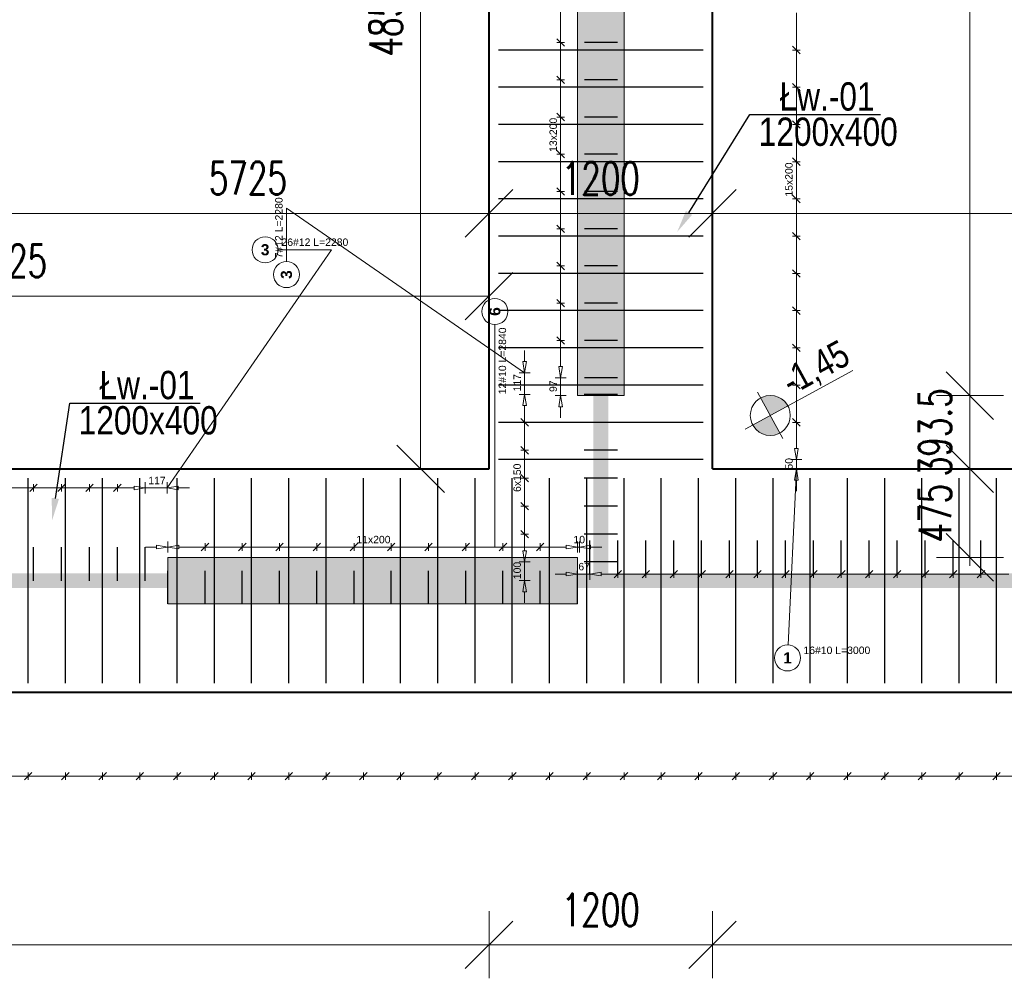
# Model space of a CAD drawing. Extents: x -274995 to 107519, y -337635 to 244261.
# Tile 3 of 49: x 43712 to 49000, y -60697 to -55548. Entities that reach past the tile are written whole.
import ezdxf
from ezdxf import colors
from ezdxf.entities.mleader import LeaderData, LeaderLine
from ezdxf.math import Vec2, Vec3

# ---------------------------------------------------------------- set-up
doc = ezdxf.new("R2010")
doc.units = 0
doc.header["$LTSCALE"] = 10
doc.header["$MEASUREMENT"] = 0
for name, color, linetype, lineweight in [('P-Linia1', 3, 'Continuous', 40), ('P-Opis', 1, 'Continuous', 18), ('P-Opis fundamenty', 193, 'Continuous', 9), ('P-Opis ściany', 6, 'Continuous', 9), ('P-Wymiar', 254, 'Continuous', 9)]:
    doc.layers.add(name, color=color, linetype=linetype, lineweight=lineweight)
doc.layers.add('RCAD_opis rozkładu', color=7, linetype='Continuous')
doc.layers.add('RCAD_rozkład pręta', color=7, linetype='Continuous')
doc.styles.add('_Fd Opis', font='arial.ttf', dxfattribs={"width": 0.8})
doc.styles.add('ROMANS', font='romans.shx', dxfattribs={"width": 0.7})
doc.styles.add('style1', font='arial.ttf')
doc.styles.add('style3', font='arialbd.ttf')
doc.dimstyles.new('A100', dxfattribs={"dimscale": 100, "dimtxt": 1.75, "dimasz": 0.1, "dimexe": 0, "dimexo": 0, "dimgap": 1, "dimtad": 1, "dimdec": 4, "dimrnd": 0.1, "dimdsep": 46, "dimtxsty": 'ROMANS', "dimblk": '[[[[[[[[', "dimcen": 2, "dimdle": 2, "dimse1": 1, "dimse2": 1, "dimclrd": 256, "dimclrt": 1, "dimadec": 0, "dimazin": 0, "dimtfac": 1, "dimtdec": 4, "dimtix": 1, "dimtmove": 2, "dimatfit": 3, "dimldrblk": '[[[[[[[[', "dimfxl": 1, "dimtvp": 0.6, "dimtolj": 1, "dimlwd": 9, "dimarcsym": 0})

# ---------------------------------------------------------------- blocks, each defined once
blk = doc.blocks.new('[[[[[[[[')
at = {"layer": 'P-Wymiar'}
for p, q in [((0, 18), (0, -18)), ((-12.73, -12.73), (12.73, 12.73)), ((0, 0), (-4.63, 0))]:
    blk.add_line(p, q, dxfattribs=at)
blk = doc.blocks.new('*D515')
at = {"layer": 'Defpoints', "color": 0, "transparency": 16777216}
for p in [(46957.8, -57961.1), (48815, -57961.1), (47198.8, -58436.1)]:
    blk.add_point(p, dxfattribs=at)
at = {"layer": 'P-Wymiar', "lineweight": 9, "transparency": 16777216}
for p, q in [((48815, -57951.1), (48815, -57941.1)), ((48815, -58436.1), (48815, -57961.1)), ((48815, -58446.1), (48815, -58456.1))]:
    blk.add_line(p, q, dxfattribs=at)
at = {"layer": 'P-Wymiar', "lineweight": 9, "transparency": 16777216, "xscale": 10, "yscale": 10, "zscale": 10}
for p, rotation in [((48815, -57961.1), 270), ((48815, -58436.1), 90)]:
    blk.add_blockref('[[[[[[[[', p, dxfattribs=dict(at, rotation=rotation))
at = {"layer": 'P-Wymiar', "color": 1, "transparency": 16777216, "insert": (48627.5, -58198.6), "char_height": 175, "attachment_point": 5, "rotation": 90, "style": 'ROMANS'}
blk.add_mtext('\\A1;475', dxfattribs=at)
blk = doc.blocks.new('*D516')
at = {"layer": 'Defpoints', "color": 0, "transparency": 16777216}
for p in [(46957.7, -52557.6), (48815, -52557.6), (46957.8, -57567.6)]:
    blk.add_point(p, dxfattribs=at)
at = {"layer": 'P-Wymiar', "lineweight": 9, "transparency": 16777216}
blk.add_line((48815, -57557.6), (48815, -52567.6), dxfattribs=at)
at = {"layer": 'P-Wymiar', "lineweight": 9, "transparency": 16777216, "xscale": 10, "yscale": 10, "zscale": 10}
for p, rotation in [((48815, -52557.6), 90), ((48815, -57567.6), 270)]:
    blk.add_blockref('[[[[[[[[', p, dxfattribs=dict(at, rotation=rotation))
at = {"layer": 'P-Wymiar', "color": 1, "transparency": 16777216, "insert": (48627.5, -55062.6), "char_height": 175, "attachment_point": 5, "rotation": 90, "style": 'ROMANS'}
blk.add_mtext('\\A1;5010', dxfattribs=at)
blk = doc.blocks.new('*D523')
at = {"layer": 'Defpoints', "color": 0, "transparency": 16777216}
for p in [(40507.8, -55565.5), (46232.8, -56588.4), (46232.8, -56588.4)]:
    blk.add_point(p, dxfattribs=at)
at = {"layer": 'P-Wymiar', "lineweight": 9, "transparency": 16777216}
blk.add_line((40517.8, -56588.4), (46222.8, -56588.4), dxfattribs=at)
at = {"layer": 'P-Wymiar', "lineweight": 9, "transparency": 16777216, "xscale": 10, "yscale": 10, "zscale": 10, "rotation": 180}
blk.add_blockref('[[[[[[[[', (40507.8, -56588.4), dxfattribs=at)
at = {"layer": 'P-Wymiar', "lineweight": 9, "transparency": 16777216, "xscale": 10, "yscale": 10, "zscale": 10}
blk.add_blockref('[[[[[[[[', (46232.8, -56588.4), dxfattribs=at)
at = {"layer": 'P-Wymiar', "color": 1, "transparency": 16777216, "insert": (44937.7, -56399), "char_height": 175, "attachment_point": 5, "style": 'ROMANS'}
blk.add_mtext('\\A1;5725', dxfattribs=at)
blk = doc.blocks.new('*D524')
at = {"layer": 'Defpoints', "color": 0, "transparency": 16777216}
for p in [(46232.8, -56588.4), (47432.8, -56588.4), (47432.8, -56588.4)]:
    blk.add_point(p, dxfattribs=at)
at = {"layer": 'P-Wymiar', "lineweight": 9, "transparency": 16777216}
blk.add_line((46242.8, -56588.4), (47422.8, -56588.4), dxfattribs=at)
at = {"layer": 'P-Wymiar', "lineweight": 9, "transparency": 16777216, "xscale": 10, "yscale": 10, "zscale": 10, "rotation": 180}
blk.add_blockref('[[[[[[[[', (46232.8, -56588.4), dxfattribs=at)
at = {"layer": 'P-Wymiar', "lineweight": 9, "transparency": 16777216, "xscale": 10, "yscale": 10, "zscale": 10}
blk.add_blockref('[[[[[[[[', (47432.8, -56588.4), dxfattribs=at)
at = {"layer": 'P-Wymiar', "color": 1, "transparency": 16777216, "insert": (46832.8, -56400.9), "char_height": 175, "attachment_point": 5, "style": 'ROMANS'}
blk.add_mtext('\\A1;1200', dxfattribs=at)
blk = doc.blocks.new('*D525')
at = {"layer": 'Defpoints', "color": 0, "transparency": 16777216}
for p in [(47432.8, -56588.4), (55707.7, -56588.4), (55707.7, -56588.4)]:
    blk.add_point(p, dxfattribs=at)
at = {"layer": 'P-Wymiar', "lineweight": 9, "transparency": 16777216}
blk.add_line((47442.8, -56588.4), (55697.7, -56588.4), dxfattribs=at)
at = {"layer": 'P-Wymiar', "lineweight": 9, "transparency": 16777216, "xscale": 10, "yscale": 10, "zscale": 10, "rotation": 180}
blk.add_blockref('[[[[[[[[', (47432.8, -56588.4), dxfattribs=at)
at = {"layer": 'P-Wymiar', "lineweight": 9, "transparency": 16777216, "xscale": 10, "yscale": 10, "zscale": 10}
blk.add_blockref('[[[[[[[[', (55707.7, -56588.4), dxfattribs=at)
at = {"layer": 'P-Wymiar', "color": 1, "transparency": 16777216, "insert": (51570.3, -56400.9), "char_height": 175, "attachment_point": 5, "style": 'ROMANS'}
blk.add_mtext('\\A1;8275', dxfattribs=at)
blk = doc.blocks.new('*D538')
at = {"layer": 'Defpoints', "color": 0, "transparency": 16777216}
for p in [(46957.8, -57567.6), (48815, -57567.6), (48343.4, -57961.1)]:
    blk.add_point(p, dxfattribs=at)
at = {"layer": 'P-Wymiar', "lineweight": 9, "transparency": 16777216}
for p, q in [((48815, -57557.6), (48815, -57547.6)), ((48815, -57961.1), (48815, -57567.6)), ((48815, -57971.1), (48815, -57981.1))]:
    blk.add_line(p, q, dxfattribs=at)
at = {"layer": 'P-Wymiar', "lineweight": 9, "transparency": 16777216, "xscale": 10, "yscale": 10, "zscale": 10}
for p, rotation in [((48815, -57567.6), 270), ((48815, -57961.1), 90)]:
    blk.add_blockref('[[[[[[[[', p, dxfattribs=dict(at, rotation=rotation))
at = {"layer": 'P-Wymiar', "color": 1, "transparency": 16777216, "insert": (48627.5, -57764.4), "char_height": 175, "attachment_point": 5, "rotation": 90, "style": 'ROMANS'}
blk.add_mtext('\\A1;393.5', dxfattribs=at)
blk = doc.blocks.new('*D551')
at = {"layer": 'Defpoints', "color": 0, "transparency": 16777216}
for p in [(45865.6, -53111.2), (45865.6, -57961.1), (45865.6, -57961.1)]:
    blk.add_point(p, dxfattribs=at)
at = {"layer": 'P-Wymiar', "lineweight": 9, "transparency": 16777216}
blk.add_line((45865.6, -53121.2), (45865.6, -57951.1), dxfattribs=at)
at = {"layer": 'P-Wymiar', "lineweight": 9, "transparency": 16777216, "xscale": 10, "yscale": 10, "zscale": 10}
for p, rotation in [((45865.6, -53111.2), 90), ((45865.6, -57961.1), 270)]:
    blk.add_blockref('[[[[[[[[', p, dxfattribs=dict(at, rotation=rotation))
at = {"layer": 'P-Wymiar', "color": 1, "transparency": 16777216, "insert": (45678.1, -55536.1), "char_height": 175, "attachment_point": 5, "rotation": 90, "style": 'ROMANS'}
blk.add_mtext('\\A1;4850', dxfattribs=at)
blk = doc.blocks.new('*D562')
at = {"layer": 'Defpoints', "color": 0, "transparency": 16777216}
for p in [(46232.8, -57961.1), (40507.8, -58816.9), (46232.8, -60517.2)]:
    blk.add_point(p, dxfattribs=at)
at = {"layer": 'P-Wymiar', "lineweight": 9, "transparency": 16777216}
blk.add_line((40517.8, -60517.2), (46222.8, -60517.2), dxfattribs=at)
at = {"layer": 'P-Wymiar', "lineweight": 9, "transparency": 16777216, "xscale": 10, "yscale": 10, "zscale": 10, "rotation": 180}
blk.add_blockref('[[[[[[[[', (40507.8, -60517.2), dxfattribs=at)
at = {"layer": 'P-Wymiar', "lineweight": 9, "transparency": 16777216, "xscale": 10, "yscale": 10, "zscale": 10}
blk.add_blockref('[[[[[[[[', (46232.8, -60517.2), dxfattribs=at)
at = {"layer": 'P-Wymiar', "color": 1, "transparency": 16777216, "insert": (43370.3, -60329.7), "char_height": 175, "attachment_point": 5, "style": 'ROMANS'}
blk.add_mtext('\\A1;5725', dxfattribs=at)
blk = doc.blocks.new('*D563')
at = {"layer": 'Defpoints', "color": 0, "transparency": 16777216}
for p in [(46232.8, -57961.1), (47432.8, -57961.1), (47432.8, -60517.2)]:
    blk.add_point(p, dxfattribs=at)
at = {"layer": 'P-Wymiar', "lineweight": 9, "transparency": 16777216}
blk.add_line((46242.8, -60517.2), (47422.8, -60517.2), dxfattribs=at)
at = {"layer": 'P-Wymiar', "lineweight": 9, "transparency": 16777216, "xscale": 10, "yscale": 10, "zscale": 10, "rotation": 180}
blk.add_blockref('[[[[[[[[', (46232.8, -60517.2), dxfattribs=at)
at = {"layer": 'P-Wymiar', "lineweight": 9, "transparency": 16777216, "xscale": 10, "yscale": 10, "zscale": 10}
blk.add_blockref('[[[[[[[[', (47432.8, -60517.2), dxfattribs=at)
at = {"layer": 'P-Wymiar', "color": 1, "transparency": 16777216, "insert": (46832.8, -60329.7), "char_height": 175, "attachment_point": 5, "style": 'ROMANS'}
blk.add_mtext('\\A1;1200', dxfattribs=at)
blk = doc.blocks.new('*D564')
at = {"layer": 'Defpoints', "color": 0, "transparency": 16777216}
for p in [(47432.8, -57961.1), (55707.7, -57961.1), (55707.7, -60517.2)]:
    blk.add_point(p, dxfattribs=at)
at = {"layer": 'P-Wymiar', "lineweight": 9, "transparency": 16777216}
blk.add_line((47442.8, -60517.2), (55697.7, -60517.2), dxfattribs=at)
at = {"layer": 'P-Wymiar', "lineweight": 9, "transparency": 16777216, "xscale": 10, "yscale": 10, "zscale": 10, "rotation": 180}
blk.add_blockref('[[[[[[[[', (47432.8, -60517.2), dxfattribs=at)
at = {"layer": 'P-Wymiar', "lineweight": 9, "transparency": 16777216, "xscale": 10, "yscale": 10, "zscale": 10}
blk.add_blockref('[[[[[[[[', (55707.7, -60517.2), dxfattribs=at)
at = {"layer": 'P-Wymiar', "color": 1, "transparency": 16777216, "insert": (51570.3, -60329.7), "char_height": 175, "attachment_point": 5, "style": 'ROMANS'}
blk.add_mtext('\\A1;8275', dxfattribs=at)
blk = doc.blocks.new('*D590')
at = {"layer": 'Defpoints', "color": 0, "transparency": 16777216}
for p in [(46232.8, -57033.4), (46232.8, -57353.5), (42607.8, -57646.5)]:
    blk.add_point(p, dxfattribs=at)
at = {"layer": 'P-Wymiar', "lineweight": 9, "transparency": 16777216}
blk.add_line((42617.8, -57033.4), (46222.8, -57033.4), dxfattribs=at)
at = {"layer": 'P-Wymiar', "lineweight": 9, "transparency": 16777216, "xscale": 10, "yscale": 10, "zscale": 10, "rotation": 180}
blk.add_blockref('[[[[[[[[', (42607.8, -57033.4), dxfattribs=at)
at = {"layer": 'P-Wymiar', "lineweight": 9, "transparency": 16777216, "xscale": 10, "yscale": 10, "zscale": 10}
blk.add_blockref('[[[[[[[[', (46232.8, -57033.4), dxfattribs=at)
at = {"layer": 'P-Wymiar', "color": 1, "transparency": 16777216, "insert": (43649.9, -56844), "char_height": 175, "attachment_point": 5, "style": 'ROMANS'}
blk.add_mtext('\\A1;3625', dxfattribs=at)
blk = doc.blocks.new('A$C798F0764')
at = {"layer": 'P-Opis'}
h = blk.add_hatch(color=1, dxfattribs=at)
h.dxf.hatch_style = 1
h.paths.add_polyline_path([(86.8, -43.2), (-30.1, -160, 0.414214), (203.7, -160)])
h.paths.add_polyline_path([(-30.1, 73.7), (86.8, -43.2), (203.7, 73.7, 0.414214)])
at = {"layer": 'P-Opis', "color": 1}
for p, q in [((-80.3, -210.3), (636.1, 506.1)), ((-67.7, 111.3), (241.3, -197.6))]:
    blk.add_line(p, q, dxfattribs=at)
blk.add_circle((86.8, -43.2), 165.3, dxfattribs=at)
blk = doc.blocks.new('*D635')
at = {"layer": 'Defpoints', "color": 0, "transparency": 16777216}
for p in [(48074.4, -53111.2), (50076.7, -53111.2), (49783.2, -57961.1)]:
    blk.add_point(p, dxfattribs=at)
at = {"layer": 'P-Wymiar', "lineweight": 9, "transparency": 16777216}
blk.add_line((50076.7, -57951.1), (50076.7, -53121.2), dxfattribs=at)
at = {"layer": 'P-Wymiar', "lineweight": 9, "transparency": 16777216, "xscale": 10, "yscale": 10, "zscale": 10}
for p, rotation in [((50076.7, -53111.2), 90), ((50076.7, -57961.1), 270)]:
    blk.add_blockref('[[[[[[[[', p, dxfattribs=dict(at, rotation=rotation))
at = {"layer": 'P-Wymiar', "color": 1, "transparency": 16777216, "insert": (49889.2, -55536.1), "char_height": 175, "attachment_point": 5, "rotation": 90, "style": 'ROMANS'}
blk.add_mtext('\\A1;4850', dxfattribs=at)

msp = doc.modelspace()

# ---------------------------------------------------------------- hatches: boundary and pattern name
at = {"layer": 'P-Opis ściany', "lineweight": 0, "true_color": 0xd100d1}
h = msp.add_hatch(dxfattribs=at)
h.set_pattern_fill('ANSI33', color=212, scale=20)
h.set_pattern_definition([(45, (53973.4, 196541.97), (-89.80256, 89.80256), []), (45, (54063.2, 196541.97), (-89.80256, 89.80256), [63.5, -31.75])])
h.paths.add_polyline_path([(64007.71184, -47356.08653), (64257.71184, -47356.08653), (64257.74774, -48456.08653), (64007.74774, -48456.08653)])
h.paths.add_polyline_path([(56182.74774, -47556.12831), (56432.74716, -47556.12831), (56432.74716, -48576.12831), (56182.74774, -48576.12831)])
h.paths.add_polyline_path([(56432.74716, -53180.45523), (56182.72852, -53180.45523), (56182.72852, -54200.45523), (56432.74716, -54200.45523)])
h.paths.add_polyline_path([(56432.74716, -55330.45523), (56182.74716, -55330.45523), (56182.74716, -56350.47526), (56432.74716, -56350.47526)])
h.paths.add_polyline_path([(46707.74774, -52557.61787), (46957.74774, -52557.61787), (46957.76952, -57567.61787), (46707.76952, -57567.61787)])
h.paths.add_polyline_path([(44507.76952, -58436.12697), (46707.76952, -58436.12697), (46707.76952, -58686.11239), (44507.76952, -58686.12697)])
h.paths.add_polyline_path([(46707.77078, -49576.92432), (46957.77078, -49576.92432), (46957.77078, -51476.92431), (46707.77078, -51476.92431)])
h.paths.add_polyline_path([(46707.77078, -47698.12841), (46957.77078, -47698.12841), (46957.77078, -48858.12841), (46707.77078, -48858.12841)])
h.paths.add_polyline_path([(46957.77078, -45576.13728), (46707.77078, -45576.13728), (46707.77078, -46896.14031), (46957.77078, -46896.14031)])
h.paths.add_polyline_path([(44202.74774, -48608.60354), (44452.74774, -48608.60354), (44452.74774, -49636.15759), (44202.74774, -49636.15759)])
h.paths.add_polyline_path([(44202.74774, -50086.15759), (44452.74774, -50086.15759), (44452.74774, -51986.15231), (44202.74774, -51986.15231)])
h.paths.add_polyline_path([(39610.69706, -50086.23524), (40630.69789, -50086.23524), (40630.69789, -49836.23524), (39610.69706, -49836.23524)])
h.paths.add_polyline_path([(38707.78413, -44801.13252), (38957.78413, -44801.13252), (38957.78413, -46276.23009), (38707.78413, -46276.23009)])
h.paths.add_polyline_path([(46957.77078, -44541.12831), (48522.74774, -44541.12831), (48522.74774, -44791.12831), (46957.77078, -44791.12831)])
h.paths.add_polyline_path([(44752.74774, -44541.12831), (46707.77078, -44541.12831), (46707.77078, -44791.12831), (44752.74774, -44791.12831)])
h.paths.add_polyline_path([(53306.53705, -44341.12831), (55206.53704, -44341.12831), (55206.53704, -44591.12831), (53306.53705, -44591.12831)])

# ---------------------------------------------------------------- linework, layer by layer
at = {"layer": 'Defpoints', "color": 40, "true_color": 0xe7c923, "const_width": 80}
for points in [[(56307.74774, -58561.12831), (46832.74774, -58561.12831), (46832.76952, -54861.12697)], [(46832.74774, -58561.12831), (40507.78413, -58561.12831)]]:
    msp.add_lwpolyline(points, dxfattribs=at)
at = {"layer": 'P-Linia1'}
for points in [[(40007.78413, -59161.12697), (64732.71154, -59161.12697), (64732.71154, -43866.12831), (50782.74774, -43866.12831)], [(46232.76952, -57961.12697), (46232.76952, -53111.1523)], [(47432.76952, -57961.12697), (47432.76952, -53111.1523)], [(40507.78413, -57961.12697), (46232.76952, -57961.12697)], [(47432.76952, -57961.12697), (55707.74774, -57961.12697)]]:
    msp.add_lwpolyline(points, dxfattribs=at)
at = {"layer": 'P-Opis ściany', "color": 212, "lineweight": 13, "true_color": 0xd100d1}
for points in [[(46707.74774, -52557.61787), (46957.74774, -52557.61787), (46957.76952, -57567.61787), (46707.76952, -57567.61787)], [(44507.76952, -58436.12697), (46707.76952, -58436.12697), (46707.76952, -58686.11239), (44507.76952, -58686.12697)]]:
    msp.add_lwpolyline(points, close=True, dxfattribs=at)
at = {"layer": 'RCAD_opis rozkładu', "color": 8, "lineweight": 0}
for p, q in [((46617.42696, -55671.13732), (46617.42642, -55471.13732)), ((47883.25326, -55711.12697), (47883.25326, -55511.12697)), ((46637.42702, -55691.13726), (46597.42691, -55651.13737)), ((46597.42696, -55671.13737), (46637.42696, -55671.13726)), ((46617.4275, -55871.13732), (46617.42696, -55671.13732)), ((47903.25326, -55731.12697), (47863.25326, -55691.12697)), ((47903.25326, -55711.12697), (47863.25326, -55711.12697)), ((47883.25326, -55911.12697), (47883.25326, -55711.12697)), ((46637.42756, -55891.13726), (46597.42745, -55851.13737)), ((46597.4275, -55871.13737), (46637.4275, -55871.13726)), ((46617.42804, -56071.13732), (46617.4275, -55871.13732)), ((47903.25326, -55931.12697), (47863.25326, -55891.12697)), ((47903.25326, -55911.12697), (47863.25326, -55911.12697)), ((47883.25326, -56111.12697), (47883.25326, -55911.12697)), ((46637.4281, -56091.13726), (46597.42799, -56051.13737)), ((46597.42804, -56071.13737), (46637.42804, -56071.13726)), ((46617.42832, -56171.13732), (46617.42804, -56071.13732)), ((47903.25326, -56131.12697), (47863.25326, -56091.12697)), ((47903.25326, -56111.12697), (47863.25326, -56111.12697)), ((47883.25326, -56311.12697), (47883.25326, -56111.12697)), ((46617.42832, -56171.13732), (46617.42859, -56271.13732)), ((46597.42853, -56251.13737), (46637.42864, -56291.13726)), ((46597.42859, -56271.13737), (46637.42859, -56271.13726)), ((46617.42859, -56271.13732), (46617.42913, -56471.13732)), ((47903.25326, -56331.12697), (47863.25326, -56291.12697)), ((47903.25326, -56311.12697), (47863.25326, -56311.12697)), ((47883.25326, -56411.12697), (47883.25326, -56311.12697)), ((47883.25326, -56411.12697), (47883.25326, -56511.12697)), ((46597.42907, -56451.13737), (46637.42918, -56491.13726)), ((46597.42913, -56471.13737), (46637.42913, -56471.13726)), ((46617.42913, -56471.13732), (46617.42967, -56671.13732)), ((47863.25326, -56491.12697), (47903.25326, -56531.12697)), ((47903.25326, -56511.12697), (47863.25326, -56511.12697)), ((47883.25326, -56511.12697), (47883.25326, -56711.12697)), ((45145.11796, -56561.09381), (46423.87389, -57444.27988)), ((45145.11796, -56561.09381), (45145.11796, -56847.55511)), ((46597.42962, -56651.13737), (46637.42972, -56691.13726)), ((46597.42967, -56671.13737), (46637.42967, -56671.13726)), ((46617.42967, -56671.13732), (46617.43021, -56871.13732)), ((47863.25326, -56691.12697), (47903.25326, -56731.12697)), ((47903.25326, -56711.12697), (47863.25326, -56711.12697)), ((47883.25326, -56711.12697), (47883.25326, -56911.12697)), ((45386.86027, -56784.4087), (44503.67939, -58063.15973)), ((45386.86027, -56784.4087), (45100.39897, -56784.4087)), ((46597.43016, -56851.13737), (46637.43027, -56891.13726)), ((46597.43021, -56871.13737), (46637.43021, -56871.13726)), ((46617.43021, -56871.13732), (46617.43075, -57071.13732)), ((47863.25326, -56891.12697), (47903.25326, -56931.12697)), ((47903.25326, -56911.12697), (47863.25326, -56911.12697)), ((47883.25326, -56911.12697), (47883.25326, -57111.12697)), ((46597.4307, -57051.13737), (46637.43081, -57091.13726)), ((46597.43075, -57071.13737), (46637.43075, -57071.13726)), ((46617.43075, -57071.13732), (46617.43129, -57271.13732)), ((47863.25326, -57091.12697), (47903.25326, -57131.12697)), ((47903.25326, -57111.12697), (47863.25326, -57111.12697)), ((47883.25326, -57111.12697), (47883.25326, -57311.12697)), ((46264.06771, -57185.85582), (46264.07168, -58380.78059)), ((46597.43124, -57251.13737), (46637.43135, -57291.13726)), ((46597.43129, -57271.13737), (46637.43129, -57271.13726)), ((46617.43129, -57271.13732), (46617.43167, -57411.13732)), ((47863.25326, -57291.12697), (47903.25326, -57331.12697)), ((47903.25326, -57311.12697), (47863.25326, -57311.12697)), ((47883.25326, -57311.12697), (47883.25326, -57511.12697)), ((46423.87228, -57324.27988), (46423.87308, -57384.27988)), ((46433.87308, -57384.27974), (46413.87308, -57384.28001)), ((46423.87389, -57444.27988), (46413.87308, -57384.28001)), ((46433.87308, -57384.27974), (46423.87389, -57444.27988)), ((46627.43167, -57411.13729), (46607.43167, -57411.13734)), ((46617.43184, -57471.13732), (46607.43167, -57411.13734)), ((46627.43167, -57411.13729), (46617.43184, -57471.13732)), ((46453.87389, -57444.27948), (46393.87389, -57444.28028)), ((46423.87545, -57561.13125), (46423.87389, -57444.27988)), ((46587.43184, -57471.1374), (46647.43184, -57471.13723)), ((46617.43184, -57471.13732), (46617.4321, -57567.61879)), ((47863.25326, -57491.12697), (47903.25326, -57531.12697)), ((47903.25326, -57511.12697), (47863.25326, -57511.12697)), ((47883.25326, -57511.12697), (47883.25326, -57711.12697)), ((46393.87545, -57561.13165), (46453.87545, -57561.13084)), ((46413.87626, -57621.13138), (46423.87545, -57561.13125)), ((46423.87545, -57561.13125), (46433.87626, -57621.13111)), ((46647.4321, -57567.61871), (46587.4321, -57567.61887)), ((46607.43226, -57627.61882), (46617.4321, -57567.61879)), ((46617.4321, -57567.61879), (46627.43226, -57627.61876)), ((46413.87626, -57621.13138), (46433.87626, -57621.13111)), ((46423.87746, -57711.13125), (46423.87626, -57621.13125)), ((46607.43226, -57627.61882), (46627.43226, -57627.61876)), ((46617.43242, -57687.61879), (46617.43226, -57627.61879)), ((46443.87773, -57731.13098), (46403.87719, -57691.13151)), ((46403.87746, -57711.13151), (46443.87746, -57711.13098)), ((46423.87947, -57861.13125), (46423.87746, -57711.13125)), ((47863.25326, -57691.12697), (47903.25326, -57731.12697)), ((47903.25326, -57711.12697), (47863.25326, -57711.12697)), ((47883.25326, -57711.12697), (47883.25326, -57851.12697)), ((46443.87974, -57881.13098), (46403.87921, -57841.13151)), ((46403.87947, -57861.13151), (46443.87947, -57861.13098)), ((46423.88148, -58011.13125), (46423.87947, -57861.13125)), ((47883.25326, -57911.12697), (47873.25326, -57851.12697)), ((47893.25326, -57851.12697), (47873.25326, -57851.12697)), ((47893.25326, -57851.12697), (47883.25326, -57911.12697)), ((47913.25326, -57911.12697), (47853.25326, -57911.12697)), ((47883.25326, -57911.12697), (47883.25326, -57961.12697)), ((46443.88175, -58031.13098), (46403.88122, -57991.13151)), ((47838.96686, -58906.37074), (47883.25326, -57961.12697)), ((47913.25326, -57961.12697), (47853.25326, -57961.12697)), ((47873.25326, -58021.12697), (47883.25326, -57961.12697)), ((47883.25326, -57961.12697), (47893.25326, -58021.12697)), ((43766.82601, -58083.16246), (43806.82586, -58043.16231)), ((43786.82586, -58043.16238), (43786.82601, -58083.16238)), ((43916.82601, -58083.1619), (43956.82586, -58043.16175)), ((43936.82586, -58043.16183), (43936.82601, -58083.16183)), ((44066.82601, -58083.16135), (44106.82586, -58043.1612)), ((44086.82586, -58043.16127), (44086.82601, -58083.16127)), ((44216.82601, -58083.16079), (44256.82586, -58043.16064)), ((44236.82586, -58043.16072), (44236.82601, -58083.16072)), ((44326.8259, -58053.16038), (44386.82593, -58063.16016)), ((44326.8259, -58053.16038), (44326.82597, -58073.16038)), ((44386.82582, -58033.16016), (44386.82604, -58093.16016)), ((44503.6795, -58093.15973), (44503.67928, -58033.15973)), ((44503.67939, -58063.15973), (44563.67935, -58053.15951)), ((44563.67942, -58073.15951), (44563.67935, -58053.15951)), ((46403.88148, -58011.13151), (46443.88148, -58011.13098)), ((46423.88249, -58086.13125), (46423.88148, -58011.13125)), ((47873.25326, -58021.12697), (47893.25326, -58021.12697)), ((47883.25326, -58081.12697), (47883.25326, -58021.12697)), ((43636.82593, -58063.16294), (43786.82593, -58063.16238)), ((43786.82593, -58063.16238), (43936.82593, -58063.16183)), ((43936.82593, -58063.16183), (44086.82593, -58063.16127)), ((44086.82593, -58063.16127), (44236.82593, -58063.16072)), ((44236.82593, -58063.16072), (44326.82593, -58063.16038)), ((44386.82593, -58063.16016), (44326.82597, -58073.16038)), ((44386.82593, -58063.16016), (44503.67939, -58063.15973)), ((44563.67942, -58073.15951), (44503.67939, -58063.15973)), ((44623.67939, -58063.15929), (44563.67939, -58063.15951)), ((46423.88249, -58086.13125), (46423.88349, -58161.13125)), ((46403.88323, -58141.13151), (46443.88376, -58181.13098)), ((46403.88349, -58161.13151), (46443.88349, -58161.13098)), ((46423.88349, -58161.13125), (46423.8855, -58311.13125)), ((46403.88524, -58291.13151), (46443.88577, -58331.13098)), ((46403.8855, -58311.13151), (46443.8855, -58311.13098)), ((46423.8855, -58311.13125), (46423.88671, -58401.13125)), ((44447.76836, -58370.78661), (44507.76839, -58380.78641)), ((44447.76836, -58370.78661), (44447.76842, -58390.78661)), ((44507.76849, -58410.78641), (44507.76829, -58350.78641)), ((44507.769, -58350.78641), (44507.7692, -58410.78641)), ((44507.7691, -58380.78641), (44567.76906, -58370.78621)), ((44567.76913, -58390.78621), (44567.76906, -58370.78621)), ((44727.76903, -58360.78568), (44687.76916, -58400.78582)), ((44707.76903, -58360.78575), (44707.76916, -58400.78575)), ((44927.76903, -58360.78502), (44887.76916, -58400.78515)), ((44907.76903, -58360.78509), (44907.76916, -58400.78509)), ((45127.76903, -58360.78436), (45087.76916, -58400.78449)), ((45107.76903, -58360.78442), (45107.76916, -58400.78442)), ((45327.76903, -58360.78369), (45287.76916, -58400.78383)), ((45307.76903, -58360.78376), (45307.76916, -58400.78376)), ((45527.76903, -58360.78303), (45487.76916, -58400.78316)), ((45507.76903, -58360.7831), (45507.76916, -58400.7831)), ((45687.76916, -58400.7825), (45727.76903, -58360.78237)), ((45707.76903, -58360.78243), (45707.76916, -58400.78243)), ((45887.76916, -58400.78184), (45927.76903, -58360.7817)), ((45907.76903, -58360.78177), (45907.76916, -58400.78177)), ((46087.76916, -58400.78117), (46127.76903, -58360.78104)), ((46107.76903, -58360.78111), (46107.76916, -58400.78111)), ((46287.76916, -58400.78051), (46327.76903, -58360.78038)), ((46307.76903, -58360.78044), (46307.76916, -58400.78044)), ((46487.76916, -58400.77985), (46527.76903, -58360.77971)), ((46507.76903, -58360.77978), (46507.76916, -58400.77978)), ((46647.76906, -58370.77932), (46707.7691, -58380.77912)), ((46647.76906, -58370.77932), (46647.76913, -58390.77932)), ((46707.769, -58350.77912), (46707.7692, -58410.77912)), ((46717.77849, -58410.77908), (46717.77829, -58350.77908)), ((46717.77839, -58380.77908), (46777.77836, -58370.77888)), ((46777.77842, -58390.77888), (46777.77836, -58370.77888)), ((44387.76839, -58380.78681), (44447.76839, -58380.78661)), ((44507.76839, -58380.78641), (44447.76842, -58390.78661)), ((44507.7691, -58380.78641), (44507.76839, -58380.78641)), ((44567.76913, -58390.78621), (44507.7691, -58380.78641)), ((44707.7691, -58380.78575), (44567.7691, -58380.78621)), ((44907.7691, -58380.78509), (44707.7691, -58380.78575)), ((45107.7691, -58380.78442), (44907.7691, -58380.78509)), ((45307.7691, -58380.78376), (45107.7691, -58380.78442)), ((45507.7691, -58380.7831), (45307.7691, -58380.78376)), ((45607.7691, -58380.78277), (45507.7691, -58380.7831)), ((45607.7691, -58380.78277), (45707.7691, -58380.78243)), ((45707.7691, -58380.78243), (45907.7691, -58380.78177)), ((45907.7691, -58380.78177), (46107.7691, -58380.78111)), ((46107.7691, -58380.78111), (46307.7691, -58380.78044)), ((46307.7691, -58380.78044), (46507.7691, -58380.77978)), ((46433.88671, -58401.13111), (46413.88671, -58401.13138)), ((46423.88752, -58461.13125), (46413.88671, -58401.13138)), ((46433.88671, -58401.13111), (46423.88752, -58461.13125)), ((46507.7691, -58380.77978), (46647.7691, -58380.77932)), ((46707.7691, -58380.77912), (46647.76913, -58390.77932)), ((46707.7691, -58380.77912), (46717.77839, -58380.77908)), ((46777.77842, -58390.77888), (46717.77839, -58380.77908)), ((46837.77839, -58380.77869), (46777.77839, -58380.77888)), ((46393.88752, -58461.13165), (46453.88752, -58461.13084)), ((46423.88752, -58461.13125), (46423.88886, -58561.13413)), ((46587.76952, -58526.12697), (46647.76952, -58526.12697)), ((46647.76952, -58516.12697), (46707.76952, -58526.12697)), ((46647.76952, -58516.12697), (46647.76952, -58536.12697)), ((46707.76952, -58526.12697), (46647.76952, -58536.12697)), ((46707.76952, -58496.12697), (46707.76952, -58556.12697)), ((46774.62377, -58526.12697), (46707.76952, -58526.12697)), ((46774.62377, -58496.12697), (46774.62377, -58556.12697)), ((46774.62377, -58526.12697), (46834.62377, -58516.12697)), ((46834.62377, -58536.12697), (46774.62377, -58526.12697)), ((46834.62377, -58536.12697), (46834.62377, -58516.12697)), ((46924.62377, -58526.12697), (46834.62377, -58526.12697)), ((46944.62377, -58506.12697), (46904.62377, -58546.12697)), ((46924.62377, -58506.12697), (46924.62377, -58546.12697)), ((47074.62377, -58526.12697), (46924.62377, -58526.12697)), ((47094.62377, -58506.12697), (47054.62377, -58546.12697)), ((47074.62377, -58506.12697), (47074.62377, -58546.12697)), ((47224.62377, -58526.12697), (47074.62377, -58526.12697)), ((47244.62377, -58506.12697), (47204.62377, -58546.12697)), ((47224.62377, -58506.12697), (47224.62377, -58546.12697)), ((47374.62377, -58526.12697), (47224.62377, -58526.12697)), ((47394.62377, -58506.12697), (47354.62377, -58546.12697)), ((47374.62377, -58506.12697), (47374.62377, -58546.12697)), ((47524.62377, -58526.12697), (47374.62377, -58526.12697)), ((47544.62377, -58506.12697), (47504.62377, -58546.12697)), ((47524.62377, -58506.12697), (47524.62377, -58546.12697)), ((47674.62377, -58526.12697), (47524.62377, -58526.12697)), ((47694.62377, -58506.12697), (47654.62377, -58546.12697)), ((47674.62377, -58506.12697), (47674.62377, -58546.12697)), ((47824.62377, -58526.12697), (47674.62377, -58526.12697)), ((47844.62377, -58506.12697), (47804.62377, -58546.12697)), ((47824.62377, -58506.12697), (47824.62377, -58546.12697)), ((47974.62377, -58526.12697), (47824.62377, -58526.12697)), ((47994.62377, -58506.12697), (47954.62377, -58546.12697)), ((47974.62377, -58506.12697), (47974.62377, -58546.12697)), ((48124.62377, -58526.12697), (47974.62377, -58526.12697)), ((48144.62377, -58506.12697), (48104.62377, -58546.12697)), ((48124.62377, -58506.12697), (48124.62377, -58546.12697)), ((48274.62377, -58526.12697), (48124.62377, -58526.12697)), ((48294.62377, -58506.12697), (48254.62377, -58546.12697)), ((48274.62377, -58506.12697), (48274.62377, -58546.12697)), ((48424.62377, -58526.12697), (48274.62377, -58526.12697)), ((48444.62377, -58506.12697), (48404.62377, -58546.12697)), ((48424.62377, -58506.12697), (48424.62377, -58546.12697)), ((48574.62377, -58526.12697), (48424.62377, -58526.12697)), ((48594.62377, -58506.12697), (48554.62377, -58546.12697)), ((48574.62377, -58506.12697), (48574.62377, -58546.12697)), ((48724.62377, -58526.12697), (48574.62377, -58526.12697)), ((48744.62377, -58506.12697), (48704.62377, -58546.12697)), ((48724.62377, -58506.12697), (48724.62377, -58546.12697)), ((48874.62377, -58526.12697), (48724.62377, -58526.12697)), ((48894.62377, -58506.12697), (48854.62377, -58546.12697)), ((48874.62377, -58506.12697), (48874.62377, -58546.12697)), ((49024.62377, -58526.12697), (48874.62377, -58526.12697)), ((46453.88886, -58561.13373), (46393.88886, -58561.13453)), ((46413.88966, -58621.13426), (46423.88886, -58561.13413)), ((46423.88886, -58561.13413), (46433.88966, -58621.13399)), ((46413.88966, -58621.13426), (46433.88966, -58621.13399)), ((46423.89046, -58681.13413), (46423.88966, -58621.13413)), ((43757.78413, -59611.61071), (43557.78413, -59611.61071)), ((43777.78413, -59591.61071), (43737.78413, -59631.61071)), ((43757.78413, -59631.61071), (43757.78413, -59591.61071)), ((43957.78413, -59611.61071), (43757.78413, -59611.61071)), ((43977.78413, -59591.61071), (43937.78413, -59631.61071)), ((43957.78413, -59631.61071), (43957.78413, -59591.61071)), ((44157.78413, -59611.61071), (43957.78413, -59611.61071)), ((44177.78413, -59591.61071), (44137.78413, -59631.61071)), ((44157.78413, -59631.61071), (44157.78413, -59591.61071)), ((44357.78413, -59611.61071), (44157.78413, -59611.61071)), ((44377.78413, -59591.61071), (44337.78413, -59631.61071)), ((44357.78413, -59631.61071), (44357.78413, -59591.61071)), ((44557.78413, -59611.61071), (44357.78413, -59611.61071)), ((44577.78413, -59591.61071), (44537.78413, -59631.61071)), ((44557.78413, -59631.61071), (44557.78413, -59591.61071)), ((44757.78413, -59611.61071), (44557.78413, -59611.61071)), ((44777.78413, -59591.61071), (44737.78413, -59631.61071)), ((44757.78413, -59631.61071), (44757.78413, -59591.61071)), ((44957.78413, -59611.61071), (44757.78413, -59611.61071)), ((44977.78413, -59591.61071), (44937.78413, -59631.61071)), ((44957.78413, -59631.61071), (44957.78413, -59591.61071)), ((45157.78413, -59611.61071), (44957.78413, -59611.61071)), ((45177.78413, -59591.61071), (45137.78413, -59631.61071)), ((45157.78413, -59631.61071), (45157.78413, -59591.61071)), ((45357.78413, -59611.61071), (45157.78413, -59611.61071)), ((45377.78413, -59591.61071), (45337.78413, -59631.61071)), ((45357.78413, -59631.61071), (45357.78413, -59591.61071)), ((45557.78413, -59611.61071), (45357.78413, -59611.61071)), ((45577.78413, -59591.61071), (45537.78413, -59631.61071)), ((45557.78413, -59631.61071), (45557.78413, -59591.61071)), ((45757.78413, -59611.61071), (45557.78413, -59611.61071)), ((45777.78413, -59591.61071), (45737.78413, -59631.61071)), ((45757.78413, -59631.61071), (45757.78413, -59591.61071)), ((45957.78413, -59611.61071), (45757.78413, -59611.61071)), ((45977.78413, -59591.61071), (45937.78413, -59631.61071)), ((45957.78413, -59631.61071), (45957.78413, -59591.61071)), ((46157.78413, -59611.61071), (45957.78413, -59611.61071)), ((46177.78413, -59591.61071), (46137.78413, -59631.61071)), ((46157.78413, -59631.61071), (46157.78413, -59591.61071)), ((46357.78413, -59611.61071), (46157.78413, -59611.61071)), ((46377.78413, -59591.61071), (46337.78413, -59631.61071)), ((46357.78413, -59631.61071), (46357.78413, -59591.61071)), ((46557.78413, -59611.61071), (46357.78413, -59611.61071)), ((46577.78413, -59591.61071), (46537.78413, -59631.61071)), ((46557.78413, -59631.61071), (46557.78413, -59591.61071)), ((46757.78413, -59611.61071), (46557.78413, -59611.61071)), ((46777.78413, -59591.61071), (46737.78413, -59631.61071)), ((46757.78413, -59631.61071), (46757.78413, -59591.61071)), ((46957.78413, -59611.61071), (46757.78413, -59611.61071)), ((46977.78413, -59591.61071), (46937.78413, -59631.61071)), ((46957.78413, -59631.61071), (46957.78413, -59591.61071)), ((47157.78413, -59611.61071), (46957.78413, -59611.61071)), ((47177.78413, -59591.61071), (47137.78413, -59631.61071)), ((47157.78413, -59631.61071), (47157.78413, -59591.61071)), ((47357.78413, -59611.61071), (47157.78413, -59611.61071)), ((47377.78413, -59591.61071), (47337.78413, -59631.61071)), ((47357.78413, -59631.61071), (47357.78413, -59591.61071)), ((47557.78413, -59611.61071), (47357.78413, -59611.61071)), ((47577.78413, -59591.61071), (47537.78413, -59631.61071)), ((47557.78413, -59631.61071), (47557.78413, -59591.61071)), ((47757.78413, -59611.61071), (47557.78413, -59611.61071)), ((47777.78413, -59591.61071), (47737.78413, -59631.61071)), ((47757.78413, -59631.61071), (47757.78413, -59591.61071)), ((47957.78413, -59611.61071), (47757.78413, -59611.61071)), ((47977.78413, -59591.61071), (47937.78413, -59631.61071)), ((47957.78413, -59631.61071), (47957.78413, -59591.61071)), ((48157.78413, -59611.61071), (47957.78413, -59611.61071)), ((48177.78413, -59591.61071), (48137.78413, -59631.61071)), ((48157.78413, -59631.61071), (48157.78413, -59591.61071)), ((48357.78413, -59611.61071), (48157.78413, -59611.61071)), ((48377.78413, -59591.61071), (48337.78413, -59631.61071)), ((48357.78413, -59631.61071), (48357.78413, -59591.61071)), ((48557.78413, -59611.61071), (48357.78413, -59611.61071)), ((48577.78413, -59591.61071), (48537.78413, -59631.61071)), ((48557.78413, -59631.61071), (48557.78413, -59591.61071)), ((48757.78413, -59611.61071), (48557.78413, -59611.61071)), ((48777.78413, -59591.61071), (48737.78413, -59631.61071)), ((48757.78413, -59631.61071), (48757.78413, -59591.61071)), ((48957.78413, -59611.61071), (48757.78413, -59611.61071)), ((48977.78413, -59591.61071), (48937.78413, -59631.61071)), ((48957.78413, -59631.61071), (48957.78413, -59591.61071)), ((49157.78413, -59611.61071), (48957.78413, -59611.61071))]:
    msp.add_line(p, q, dxfattribs=at)
for centre in [(45030.39897, -56784.4087), (45145.11796, -56917.55511), (46264.06748, -57115.85582), (47835.69082, -58976.29404)]:
    msp.add_circle(centre, 70, dxfattribs=at)
at = {"layer": 'RCAD_rozkład pręta', "color": 7, "linetype": 'ByBlock', "lineweight": 30}
for p, q in [((46922.75995, -55671.13697), (46744.76255, -55671.13697)), ((47382.76952, -55711.12697), (46282.76952, -55711.12697)), ((46922.76049, -55871.13697), (46744.76309, -55871.13697)), ((47382.76952, -55911.12697), (46282.76952, -55911.12697)), ((46922.76103, -56071.13697), (46744.76363, -56071.13697)), ((47382.76952, -56111.12697), (46282.76952, -56111.12697)), ((46922.76157, -56271.13697), (46744.76417, -56271.13697)), ((47382.76952, -56311.12697), (46282.76952, -56311.12697)), ((47382.76952, -56511.12697), (46282.76952, -56511.12697)), ((46922.76212, -56471.13697), (46744.76472, -56471.13697)), ((46922.76266, -56671.13697), (46744.76526, -56671.13697)), ((47382.76952, -56711.12697), (46282.76952, -56711.12697)), ((46922.7632, -56871.13697), (46744.7658, -56871.13697)), ((47382.76952, -56911.12697), (46282.76952, -56911.12697)), ((46922.76374, -57071.13697), (46744.76634, -57071.13697)), ((47382.76952, -57111.12697), (46282.76952, -57111.12697)), ((47382.76952, -57311.12697), (46282.76952, -57311.12697)), ((46922.76428, -57271.13697), (46744.76688, -57271.13697)), ((46922.76482, -57471.13697), (46744.76742, -57471.13697)), ((47382.76952, -57511.12697), (46282.76952, -57511.12697)), ((46922.77072, -57561.12697), (46742.77145, -57561.12697)), ((47382.76952, -57711.12697), (46282.76952, -57711.12697)), ((46922.77273, -57711.12697), (46742.77346, -57711.12697)), ((46922.77474, -57861.12697), (46742.77547, -57861.12697)), ((47382.76952, -57911.12697), (46282.76952, -57911.12697)), ((43757.78413, -59111.12697), (43757.78413, -58011.12697)), ((43957.78413, -59111.12697), (43957.78413, -58011.12697)), ((44157.78413, -59111.12697), (44157.78413, -58011.12697)), ((44357.78413, -59111.12697), (44357.78413, -58011.12697)), ((44557.78413, -59111.12697), (44557.78413, -58011.12697)), ((44757.78413, -59111.12697), (44757.78413, -58011.12697)), ((44957.78413, -59111.12697), (44957.78413, -58011.12697)), ((45157.78413, -59111.12697), (45157.78413, -58011.12697)), ((45357.78413, -59111.12697), (45357.78413, -58011.12697)), ((45557.78413, -59111.12697), (45557.78413, -58011.12697)), ((45757.78413, -59111.12697), (45757.78413, -58011.12697)), ((45957.78413, -59111.12697), (45957.78413, -58011.12697)), ((46157.78413, -59111.12697), (46157.78413, -58011.12697)), ((46357.78413, -59111.12697), (46357.78413, -58011.12697)), ((46557.78413, -59111.12697), (46557.78413, -58011.12697)), ((46922.77675, -58011.12697), (46742.77748, -58011.12697)), ((46757.78413, -59111.12697), (46757.78413, -58011.12697)), ((46957.78413, -59111.12697), (46957.78413, -58011.12697)), ((47157.78413, -59111.12697), (47157.78413, -58011.12697)), ((47357.78413, -59111.12697), (47357.78413, -58011.12697)), ((47557.78413, -59111.12697), (47557.78413, -58011.12697)), ((47757.78413, -59111.12697), (47757.78413, -58011.12697)), ((47957.78413, -59111.12697), (47957.78413, -58011.12697)), ((48157.78413, -59111.12697), (48157.78413, -58011.12697)), ((48357.78413, -59111.12697), (48357.78413, -58011.12697)), ((48557.78413, -59111.12697), (48557.78413, -58011.12697)), ((48757.78413, -59111.12697), (48757.78413, -58011.12697)), ((48957.78413, -59111.12697), (48957.78413, -58011.12697)), ((46922.77876, -58161.12697), (46742.77949, -58161.12697)), ((46922.78077, -58311.12697), (46742.7815, -58311.12697)), ((46774.62377, -58526.12697), (46774.62377, -58346.1277)), ((46924.62377, -58526.12697), (46924.62377, -58346.1277)), ((47074.62377, -58526.12697), (47074.62377, -58346.1277)), ((47224.62377, -58526.12697), (47224.62377, -58346.1277)), ((47374.62377, -58526.12697), (47374.62377, -58346.1277)), ((47524.62377, -58526.12697), (47524.62377, -58346.1277)), ((47674.62377, -58526.12697), (47674.62377, -58346.1277)), ((47824.62377, -58526.12697), (47824.62377, -58346.1277)), ((47974.62377, -58526.12697), (47974.62377, -58346.1277)), ((48124.62377, -58526.12697), (48124.62377, -58346.1277)), ((48274.62377, -58526.12697), (48274.62377, -58346.1277)), ((48424.62377, -58526.12697), (48424.62377, -58346.1277)), ((48574.62377, -58526.12697), (48574.62377, -58346.1277)), ((48724.62377, -58526.12697), (48724.62377, -58346.1277)), ((48874.62377, -58526.12697), (48874.62377, -58346.1277)), ((43786.82711, -58562.06254), (43786.82711, -58382.06327)), ((43936.82711, -58562.06199), (43936.82711, -58382.06272)), ((44086.82711, -58562.06143), (44086.82711, -58382.06216)), ((44236.82711, -58562.06088), (44236.82711, -58382.06161)), ((44386.82711, -58562.06032), (44386.82711, -58382.06105)), ((46922.78278, -58461.12697), (46742.78351, -58461.12697)), ((44507.76952, -58686.1197), (44507.76952, -58508.1223)), ((44707.76952, -58686.11903), (44707.76952, -58508.12163)), ((44907.76952, -58686.11837), (44907.76952, -58508.12097)), ((45107.76952, -58686.11771), (45107.76952, -58508.12031)), ((45307.76952, -58686.11704), (45307.76952, -58508.11964)), ((45507.76952, -58686.11638), (45507.76952, -58508.11898)), ((45707.76952, -58686.11572), (45707.76952, -58508.11832)), ((45907.76952, -58686.11505), (45907.76952, -58508.11765)), ((46107.76952, -58686.11439), (46107.76952, -58508.11699)), ((46307.76952, -58686.11373), (46307.76952, -58508.11633)), ((46507.76952, -58686.11306), (46507.76952, -58508.11566)), ((46707.76952, -58686.1124), (46707.76952, -58508.115))]:
    msp.add_line(p, q, dxfattribs=at)

# ---------------------------------------------------------------- block references
at = {"layer": 'P-Opis fundamenty', "color": 1, "xscale": 0.65, "yscale": 0.65, "zscale": 0.65, "rotation": 343.5684437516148}
msp.add_blockref('A$C798F0764', (47697.04221, -57631.07666), dxfattribs=at)

# ---------------------------------------------------------------- texts
at = {"layer": 'P-Opis fundamenty', "char_height": 152.1, "style": '_Fd Opis'}
for s, insert, attachment_point in [('Łw.-01', (48303.05008, -55961.64575), 6), ('1200x400', (47681.13962, -56151.11891), 4), ('Łw.-01', (44651.0386, -57511.64575), 6), ('1200x400', (44029.12815, -57701.11891), 4)]:
    msp.add_mtext(s, dxfattribs=dict(at, insert=insert, attachment_point=attachment_point))
at = {"layer": 'P-Opis fundamenty', "insert": (47827.59735, -57516.20039), "char_height": 146.25, "attachment_point": 4, "rotation": 28.56844375, "style": '_Fd Opis'}
msp.add_mtext('{\\W0.8;-1,45}', dxfattribs=at)
at = {"layer": 'RCAD_opis rozkładu', "color": 2, "char_height": 40, "style": 'style1'}
for s, insert, attachment_point, rotation in [('13x200', (46597.86511, -56258.4225), 7, 90.00015518), ('15x200', (47863.67618, -56498.4121), 7, 90), ('7#12 L=2280', (45104.43583, -56666.28635), 5, 90), ('12#10 L=2840', (46304.74961, -57380.9445), 5, 90), ('117', (46403.95709, -57545.01142), 7, 90.00076796), ('97', (46597.85496, -57548.02749), 7, 90.00015518), ('6x150', (46404.30539, -58084.86957), 7, 90.00076796), ('50', (47863.67618, -57964.70814), 7, 90), ('117', (44402.94699, -58043.24196), 7, 0.00021204), ('11x200', (45520.4839, -58361.20597), 7, 0.00019004), ('10', (46686.07518, -58361.20211), 7, 0.00019004), ('100', (46404.31167, -58553.37033), 7, 90.00076796)]:
    msp.add_mtext(s, dxfattribs=dict(at, insert=insert, attachment_point=attachment_point, rotation=rotation))
for s, insert, attachment_point in [('26#12 L=2280', (45297.71139, -56743.72657), 5), ('67', (46712.43812, -58506.54989), 7), ('16#10 L=3000', (48100.7795, -58935.59827), 5)]:
    msp.add_mtext(s, dxfattribs=dict(at, insert=insert, attachment_point=attachment_point))
at = {"layer": 'RCAD_opis rozkładu', "color": 1, "char_height": 60, "attachment_point": 5, "style": 'style3'}
for s, insert in [('3', (45030.39897, -56784.4087)), ('1', (47835.69082, -58976.29404))]:
    msp.add_mtext(s, dxfattribs=dict(at, insert=insert))
at = {"layer": 'RCAD_opis rozkładu', "color": 1, "char_height": 60, "attachment_point": 5, "rotation": 90, "style": 'style3'}
for s, insert in [('3', (45145.11796, -56917.55511)), ('6', (46264.06748, -57115.85582))]:
    msp.add_mtext(s, dxfattribs=dict(at, insert=insert))

# ---------------------------------------------------------------- dimensions: what is measured, and where the dimension line sits
at = {"layer": 'P-Wymiar'}
for base, p1, p2, picture, middle in [((48815.02345, -52557.61787), (46957.76952, -57567.61787), (46957.74774, -52557.61787), '*D516', (48627.52345, -55062.61787)), ((45865.59744, -57961.12697), (45865.59744, -53111.1523), (45865.59744, -57961.12697), '*D551', (45678.09744, -55536.13964)), ((50076.7469, -53111.1523), (49783.1735, -57961.12697), (48074.42838, -53111.1523), '*D635', (49889.2469, -55536.13964)), ((48815.02345, -57567.61787), (48343.40594, -57961.12697), (46957.76952, -57567.61787), '*D538', (48627.52345, -57764.37242)), ((48815.02345, -57961.12697), (47198.81924, -58436.12697), (46957.76952, -57961.12697), '*D515', (48627.52345, -58198.62697))]:
    dim = msp.add_linear_dim(base=base, p1=p1, p2=p2, angle=90, dimstyle='A100', dxfattribs=at)
    dim.commit()
    dim.dimension.update_dxf_attribs({"geometry": picture, "text_midpoint": middle})
dim = msp.add_linear_dim(base=(46232.76952, -56588.35641), p1=(40507.78413, -55565.46631), p2=(46232.76952, -56588.35641), dimstyle='A100', dxfattribs=at)
dim.commit()
dim.dimension.update_dxf_attribs({"geometry": '*D523', "text_midpoint": (44937.70948, -56399.00614), "dimtype": 160})
for base, p1, p2, picture, middle in [((47432.76952, -56588.35641), (46232.76952, -56588.35641), (47432.76952, -56588.35641), '*D524', (46832.76952, -56400.85641)), ((55707.74774, -56588.35641), (47432.76952, -56588.35641), (55707.74774, -56588.35641), '*D525', (51570.25863, -56400.85641)), ((46232.76952, -60517.21496), (40507.78413, -58816.93349), (46232.76952, -57961.12697), '*D562', (43370.27682, -60329.71496)), ((47432.76952, -60517.21496), (46232.76952, -57961.12697), (47432.76952, -57961.12697), '*D563', (46832.76952, -60329.71496)), ((55707.74774, -60517.21496), (47432.76952, -57961.12697), (55707.74774, -57961.12697), '*D564', (51570.25863, -60329.71496))]:
    dim = msp.add_linear_dim(base=base, p1=p1, p2=p2, dimstyle='A100', dxfattribs=at)
    dim.commit()
    dim.dimension.update_dxf_attribs({"geometry": picture, "text_midpoint": middle})
at = {"layer": 'P-Wymiar', "color": 1, "true_color": 0xf50000}
dim = msp.add_linear_dim(base=(46232.76952, -57033.44719), p1=(42607.78413, -57646.53133), p2=(46232.76952, -57353.48217), dimstyle='A100', dxfattribs=at)
dim.commit()
dim.dimension.update_dxf_attribs({"geometry": '*D590', "text_midpoint": (43649.85085, -56844.03723), "dimtype": 160})

# ---------------------------------------------------------------- leaders
at = {"layer": 'P-Opis fundamenty'}
ml = msp.add_multileader_mtext('Standard', dxfattribs=at)
ml.set_content('         ', color=256)
ml.set_leader_properties()
ml.build(insert=Vec2(0, 0))
ml.multileader.update_dxf_attribs({"arrow_head_size": 120})
ctx = ml.context
ctx.base_point, ctx.arrow_head_size, ctx.plane_origin = Vec3(48334.09721, -56058.03465), 120, Vec3(48448.45727, -58229.5435)
notes = []
notes.append((ctx, [(1, (1, 1, 0), (47633.40113, -56058.03465), (1, 0), 700.69608, [(0, [(47243.40113, -56688.03465)], 0, [])])]))
ctx.mtext.insert, ctx.mtext.flow_direction = Vec3(48336.09721, -56056.03465), 5
ml = msp.add_multileader_mtext('Standard', dxfattribs=at)
ml.set_content('         ', color=256)
ml.set_leader_properties()
ml.build(insert=Vec2(0, 0))
ml.multileader.update_dxf_attribs({"arrow_head_size": 120})
ctx = ml.context
ctx.base_point, ctx.arrow_head_size, ctx.plane_origin = Vec3(44682.08574, -57608.03465), 120, Vec3(44796.4458, -59779.5435)
notes.append((ctx, [(1, (1, 1, 0), (43981.38965, -57608.03465), (1, 0), 700.69608, [(0, [(43886.01802, -58238.03465)], 0, [])])]))
ctx.mtext.insert, ctx.mtext.flow_direction = Vec3(44684.08574, -57606.03465), 5
for ctx, leaders in notes:
    for number, flags, end, landing, length, lines in leaders:
        leader = LeaderData()
        leader.index, (leader.has_last_leader_line, leader.has_dogleg_vector, leader.attachment_direction) = number, flags
        leader.last_leader_point, leader.dogleg_vector, leader.dogleg_length = Vec3(end), Vec3(landing), length
        for number, points, colour, breaks in lines:
            line = LeaderLine()
            line.index, line.vertices, line.color, line.breaks = number, Vec3.list(points), colors.encode_raw_color(colour), breaks
            leader.lines.append(line)
        ctx.leaders.append(leader)

doc.saveas('drawing.dxf')
